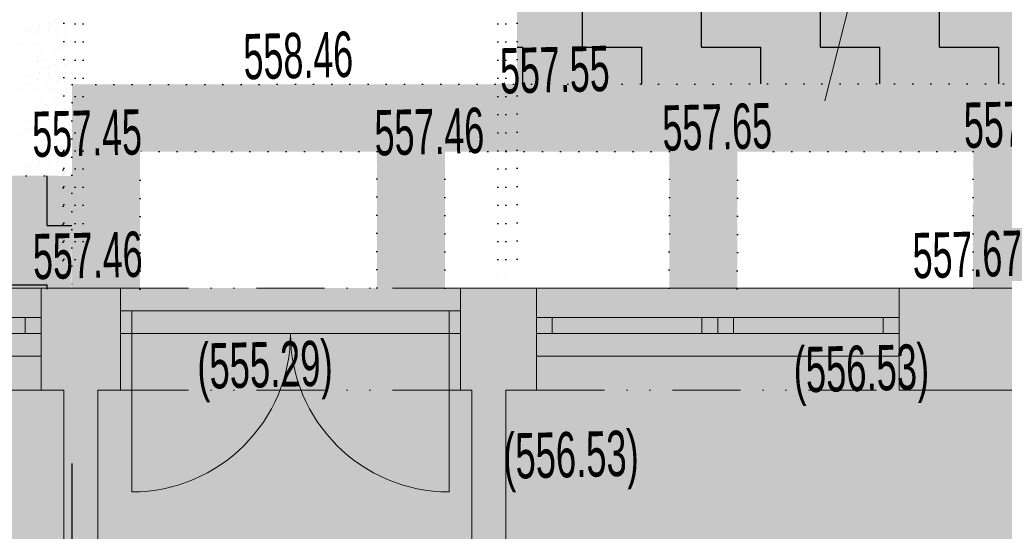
# Model space of a CAD drawing. Header units: millimetres. Extents: x -211955 to 157391, y -241491 to 94238.
# Tile 92 of 138: x 142 to 4486, y -48338 to -46078. Entities that reach past the tile are written whole.
import ezdxf

# ---------------------------------------------------------------- set-up
doc = ezdxf.new("R2010")
doc.units = ezdxf.units.MM
doc.header["$PDMODE"] = 65
doc.linetypes.add('JIS_09_15', pattern=[600, 300, -100, 0, -100, 0, -100])
doc.linetypes.add('Teckovana 0.5x_2', pattern=[80, 0, -80])
for name, color, linetype, lineweight in [('XR$1$PODKLAD_1', 7, 'Continuous', 25), ('XR$2$PŮDORYS 1.NP - STÁVAJÍCÍ_1', 7, 'Continuous', 25), ('XR$3$SITUACE - BOURÁNÍ_1', 7, 'Continuous', 25), ('XR$4$SITUACE - BOURÁNÍ - KOTY_1', 7, 'Continuous', 25)]:
    doc.layers.add(name, color=color, linetype=linetype, lineweight=lineweight)
doc.styles.add('ARIALNARROW', font='ARIALN.TTF')
doc.dimstyles.new('DIMSTYLE_4', dxfattribs={"dimtxt": 250, "dimasz": 300, "dimexe": 0, "dimexo": 0, "dimgap": 125, "dimtad": 2, "dimlfac": 0.001, "dimrnd": 0.05, "dimzin": 4, "dimdsep": 46, "dimtxsty": 'ARIALNARROW', "dimblk1": 'ALL_ML_STRICH', "dimblk2": 'ALL_ML_STRICH', "dimsah": 1, "dimcen": 0, "dimclrd": 6, "dimclre": 6, "dimclrt": 6, "dimadec": 0, "dimazin": 0, "dimtfac": 1, "dimtdec": 0, "dimtix": 1, "dimtmove": 2, "dimatfit": 3, "dimfxl": 0, "dimtzin": 0, "dimlwd": 0, "dimlwe": 18, "dimarcsym": 0})
pattern_1 = [(0, (525, 525), (262.5, 262.5), [262.5, -262.5]), (90, (525, 525), (-262.5, 262.5), [262.5, -262.5])]

# ---------------------------------------------------------------- blocks, each defined once
blk = doc.blocks.new('VZOR_0')
at = {"layer": 'XR$3$SITUACE - BOURÁNÍ_1', "color": 204, "linetype": 'Continuous', "lineweight": 13}
for p, q in [((175.4, -46084.6), (175.4, -46084.6)), ((243.4, -46087.8), (243.4, -46087.8)), ((269.8, -46090), (269.8, -46090)), ((300, -46080), (300, -46080)), ((142.8, -46111.8), (142.8, -46111.8)), ((187, -46129.6), (187, -46129.6)), ((228.8, -46110.4), (228.8, -46110.4)), ((268.8, -46119.8), (268.8, -46119.8)), ((307, -46107), (307, -46107)), ((342.8, -46111.8), (342.8, -46111.8)), ((172, -46158.6), (172, -46158.6)), ((220, -46140), (220, -46140)), ((260, -46160), (260, -46160)), ((305.4, -46148.4), (305.4, -46148.4)), ((339.8, -46151.8), (339.8, -46151.8)), ((148.8, -46184.8), (148.8, -46184.8)), ((176.2, -46217.2), (176.2, -46217.2)), ((221.8, -46186), (221.8, -46186)), ((239.6, -46215.6), (239.6, -46215.6)), ((290.2, -46180.8), (290.2, -46180.8)), ((328, -46208.4), (328, -46208.4)), ((348.8, -46184.8), (348.8, -46184.8)), ((220, -46240), (220, -46240)), ((256.8, -46252.4), (256.8, -46252.4)), ((297.4, -46225.8), (297.4, -46225.8)), ((306.8, -46253), (306.8, -46253)), ((340, -46240), (340, -46240)), ((175.4, -46284.6), (175.4, -46284.6)), ((220.6, -46268), (220.6, -46268)), ((243.4, -46287.8), (243.4, -46287.8)), ((269.8, -46290), (269.8, -46290)), ((300, -46280), (300, -46280)), ((307, -46307), (307, -46307)), ((341.8, -46276.4), (341.8, -46276.4)), ((142.8, -46311.8), (142.8, -46311.8)), ((187, -46329.6), (187, -46329.6)), ((220, -46340), (220, -46340)), ((228.8, -46310.4), (228.8, -46310.4)), ((268.8, -46319.8), (268.8, -46319.8)), ((305.4, -46348.4), (305.4, -46348.4)), ((342.8, -46311.8), (342.8, -46311.8)), ((148.8, -46384.8), (148.8, -46384.8)), ((172, -46358.6), (172, -46358.6)), ((221.8, -46386), (221.8, -46386)), ((260, -46360), (260, -46360)), ((290.2, -46380.8), (290.2, -46380.8)), ((339.8, -46351.8), (339.8, -46351.8)), ((348.8, -46384.8), (348.8, -46384.8)), ((176.2, -46417.2), (176.2, -46417.2)), ((239.6, -46415.6), (239.6, -46415.6)), ((297.4, -46425.8), (297.4, -46425.8)), ((328, -46408.4), (328, -46408.4)), ((220, -46440), (220, -46440)), ((220.6, -46468), (220.6, -46468)), ((256.8, -46452.4), (256.8, -46452.4)), ((300, -46480), (300, -46480)), ((306.8, -46453), (306.8, -46453)), ((340, -46440), (340, -46440)), ((341.8, -46476.4), (341.8, -46476.4)), ((142.8, -46511.8), (142.8, -46511.8)), ((175.4, -46484.6), (175.4, -46484.6)), ((228.8, -46510.4), (228.8, -46510.4)), ((243.4, -46487.8), (243.4, -46487.8)), ((268.8, -46519.8), (268.8, -46519.8)), ((269.8, -46490), (269.8, -46490)), ((307, -46507), (307, -46507)), ((342.8, -46511.8), (342.8, -46511.8)), ((172, -46558.6), (172, -46558.6)), ((187, -46529.6), (187, -46529.6)), ((220, -46540), (220, -46540)), ((260, -46560), (260, -46560)), ((305.4, -46548.4), (305.4, -46548.4)), ((339.8, -46551.8), (339.8, -46551.8)), ((148.8, -46584.8), (148.8, -46584.8)), ((221.8, -46586), (221.8, -46586)), ((290.2, -46580.8), (290.2, -46580.8)), ((328, -46608.4), (328, -46608.4)), ((348.8, -46584.8), (348.8, -46584.8)), ((176.2, -46617.2), (176.2, -46617.2)), ((220, -46640), (220, -46640)), ((239.6, -46615.6), (239.6, -46615.6)), ((256.8, -46652.4), (256.8, -46652.4)), ((297.4, -46625.8), (297.4, -46625.8)), ((306.8, -46653), (306.8, -46653)), ((340, -46640), (340, -46640)), ((175.4, -46684.6), (175.4, -46684.6)), ((220.6, -46668), (220.6, -46668)), ((243.4, -46687.8), (243.4, -46687.8)), ((269.8, -46690), (269.8, -46690)), ((300, -46680), (300, -46680)), ((341.8, -46676.4), (341.8, -46676.4)), ((142.8, -46711.8), (142.8, -46711.8)), ((187, -46729.6), (187, -46729.6)), ((220, -46740), (220, -46740)), ((228.8, -46710.4), (228.8, -46710.4)), ((268.8, -46719.8), (268.8, -46719.8)), ((307, -46707), (307, -46707)), ((342.8, -46711.8), (342.8, -46711.8)), ((172, -46758.6), (172, -46758.6)), ((260, -46760), (260, -46760)), ((305.4, -46748.4), (305.4, -46748.4)), ((339.8, -46751.8), (339.8, -46751.8)), ((372, -46758.6), (372, -46758.6))]:
    blk.add_line(p, q, dxfattribs=at)
blk = doc.blocks.new('ALL_ML_STRICH')
at = {"color": 0, "linetype": 'ByBlock', "lineweight": -2}
for p, q in [((0, -0.5), (0, 0.5)), ((-0.3, -0.3), (0.3, 0.3)), ((-1, 0), (0.5, 0))]:
    blk.add_line(p, q, dxfattribs=at)
blk = doc.blocks.new('*D30')
at = {"layer": 'DEFPOINTS', "color": 6, "linetype": 'Continuous', "lineweight": 18}
for p in [(337, -44273.9), (-599.3, -47268.2), (373, -47268.2)]:
    blk.add_point(p, dxfattribs=at)
at = {"layer": 'XR$4$SITUACE - BOURÁNÍ - KOTY_1', "color": 6, "linetype": 'Continuous', "lineweight": -2}
for p, q in [((-187.6, -44273.9), (-599.3, -44273.9)), ((-599.3, -47268.2), (-599.3, -44273.9)), ((-599.3, -47268.2), (-599.3, -47268.2))]:
    blk.add_line(p, q, dxfattribs=at)
at = {"layer": 'XR$4$SITUACE - BOURÁNÍ - KOTY_1', "color": 6, "linetype": 'Continuous', "lineweight": 18, "xscale": 300, "yscale": 300, "zscale": 300}
for p, rotation in [((-599.3, -44273.9), 90), ((-599.3, -47268.2), 270)]:
    blk.add_blockref('ALL_ML_STRICH', p, dxfattribs=dict(at, rotation=rotation))
at = {"layer": 'XR$4$SITUACE - BOURÁNÍ - KOTY_1', "color": 6, "linetype": 'Continuous', "lineweight": 18, "insert": (-824.3, -45727), "char_height": 250, "width": 811.429, "attachment_point": 5, "rotation": 90, "style": 'ARIALNARROW'}
blk.add_mtext('\\W0.81;\\A1;{3.00}', dxfattribs=at)
blk = doc.blocks.new('*D73')
at = {"layer": 'DEFPOINTS', "color": 6, "linetype": 'Continuous', "lineweight": 18}
for p in [(-11463, -47263.9), (372, -47267.8), (-11463, -48791.9)]:
    blk.add_point(p, dxfattribs=at)
at = {"layer": 'XR$4$SITUACE - BOURÁNÍ - KOTY_1', "color": 6, "linetype": 'Continuous', "lineweight": -2}
for p, q in [((372, -48039.1), (372, -48791.9)), ((-11463, -48179.2), (-11463, -48791.9)), ((-11463, -48791.9), (372, -48791.9))]:
    blk.add_line(p, q, dxfattribs=at)
at = {"layer": 'XR$4$SITUACE - BOURÁNÍ - KOTY_1', "color": 6, "linetype": 'Continuous', "lineweight": 18, "xscale": 300, "yscale": 300, "zscale": 300, "rotation": 180}
blk.add_blockref('ALL_ML_STRICH', (-11463, -48791.9), dxfattribs=at)
at = {"layer": 'XR$4$SITUACE - BOURÁNÍ - KOTY_1', "color": 6, "linetype": 'Continuous', "lineweight": 18, "xscale": 300, "yscale": 300, "zscale": 300}
blk.add_blockref('ALL_ML_STRICH', (372, -48791.9), dxfattribs=at)
at = {"layer": 'XR$4$SITUACE - BOURÁNÍ - KOTY_1', "color": 6, "linetype": 'Continuous', "lineweight": 18, "insert": (-5510.5, -48566.9), "char_height": 250, "width": 1014.286, "attachment_point": 5, "style": 'ARIALNARROW'}
blk.add_mtext('\\W0.81;\\A1;{11.85}', dxfattribs=at)
blk = doc.blocks.new('*D74')
at = {"layer": 'DEFPOINTS', "color": 6, "linetype": 'Continuous', "lineweight": 18}
for p in [(372, -47267.8), (6003.6, -47264.1), (372, -48791.9)]:
    blk.add_point(p, dxfattribs=at)
at = {"layer": 'XR$4$SITUACE - BOURÁNÍ - KOTY_1', "color": 6, "linetype": 'Continuous', "lineweight": -2}
for p, q in [((372, -48039.1), (372, -48791.9)), ((6003.6, -48066.7), (6003.6, -48791.9)), ((372, -48791.9), (6003.6, -48791.9))]:
    blk.add_line(p, q, dxfattribs=at)
at = {"layer": 'XR$4$SITUACE - BOURÁNÍ - KOTY_1', "color": 6, "linetype": 'Continuous', "lineweight": 18, "xscale": 300, "yscale": 300, "zscale": 300, "rotation": 180}
blk.add_blockref('ALL_ML_STRICH', (372, -48791.9), dxfattribs=at)
at = {"layer": 'XR$4$SITUACE - BOURÁNÍ - KOTY_1', "color": 6, "linetype": 'Continuous', "lineweight": 18, "xscale": 300, "yscale": 300, "zscale": 300}
blk.add_blockref('ALL_ML_STRICH', (6003.6, -48791.9), dxfattribs=at)
at = {"layer": 'XR$4$SITUACE - BOURÁNÍ - KOTY_1', "color": 6, "linetype": 'Continuous', "lineweight": 18, "insert": (3231.8, -48566.9), "char_height": 250, "width": 811.429, "attachment_point": 5, "style": 'ARIALNARROW'}
blk.add_mtext('\\W0.81;\\A1;{5.65}', dxfattribs=at)

msp = doc.modelspace()

# ---------------------------------------------------------------- hatches: boundary and pattern name
at = {"layer": 'XR$2$PŮDORYS 1.NP - STÁVAJÍCÍ_1', "linetype": 'Continuous', "lineweight": 25}
msp.add_hatch(color=9, dxfattribs=at).paths.add_polyline_path([(-17892.983, -57703.892), (-1182.983, -57703.892), (-1182.983, -59773.892), (6922.017, -59773.892), (6922.017, -57703.892), (23652.017, -57703.892), (23652.017, -45578.892), (17222.017, -45578.892), (17222.017, -47263.892), (-11462.983, -47263.892), (-11462.983, -45578.892), (-17892.983, -45578.892)])
at = {"layer": 'XR$3$SITUACE - BOURÁNÍ_1', "linetype": 'Continuous', "lineweight": 25}
for points in [[(17269.793, -45078.892), (17287.921, -44268.626), (6723.133, -44268.692), (2404.54, -44310.658), (2337.017, -44311.482), (2337.017, -46363.086), (6004.803, -46360.412), (6004.149, -46763.892), (6003.608, -47264.086), (17222.017, -47263.892), (17222.017, -45578.892), (17288.119, -45578.892), (17288.044, -45078.892)], [(-11382.983, -58203.892), (-11382.983, -57703.892), (-17892.983, -57703.892), (-17892.983, -45578.892), (-11462.983, -45578.892), (-11462.983, -47263.892), (371.998, -47267.804), (372.646, -46767.998), (-10962.983, -46763.892), (-10962.983, -45078.892), (-18392.983, -45078.892), (-18392.983, -58203.892)]]:
    msp.add_hatch(color=254, dxfattribs=at).paths.add_polyline_path(points, flags=0)
h = msp.add_hatch(dxfattribs=at)
h.set_pattern_fill('VZOR', scale=262.5, style=0, pattern_type=2)
h.set_pattern_definition(pattern_1)
h.paths.add_polyline_path([(17269.793, -45078.892), (17287.921, -44268.626), (6723.133, -44268.692), (2404.54, -44310.658), (2337.017, -44311.482), (2337.017, -46363.086), (6004.803, -46360.412), (6004.149, -46763.892), (6003.608, -47264.086), (17222.017, -47263.892), (17222.017, -45578.892), (17288.119, -45578.892), (17288.044, -45078.892)], flags=0)
h = msp.add_hatch(dxfattribs=at)
h.set_pattern_fill('VZOR', scale=262.5, style=0, pattern_type=2)
h.set_pattern_definition(pattern_1)
h.paths.add_polyline_path([(-11382.983, -58203.892), (-11382.983, -57703.892), (-17892.983, -57703.892), (-17892.983, -45578.892), (-11462.983, -45578.892), (-11462.983, -47263.892), (371.998, -47267.804), (372.646, -46767.998), (-10962.983, -46763.892), (-10962.983, -45078.892), (-18392.983, -45078.892), (-18392.983, -58203.892)], flags=0)
at = {"layer": 'XR$3$SITUACE - BOURÁNÍ_1', "linetype": 'Teckovana 0.5x_2', "lineweight": 25}
h = msp.add_hatch(color=2, dxfattribs=at)
h.paths.add_polyline_path([(672.974, -46661.006), (1718.788, -46661.006), (1718.788, -47264.086), (6003.608, -47264.086), (6003.827, -46360.412), (373.192, -46364.518), (372.974, -47268.193), (672.974, -47264.086)])
h.paths.add_polyline_path([(3008.939, -47263.892), (2017.938, -47263.892), (2017.938, -46661.006), (3008.939, -46661.006)], flags=16)
h.paths.add_polyline_path([(4349.192, -46661.006), (4348.41, -47263.892), (3308.269, -47263.892), (3309.051, -46661.006)], flags=16)
h.paths.add_polyline_path([(4649.192, -46661.006), (5704.39, -46661.006), (5703.608, -47263.892), (4648.41, -47263.892)], flags=16)

# ---------------------------------------------------------------- linework, layer by layer
at = {"layer": 'XR$2$PŮDORYS 1.NP - STÁVAJÍCÍ_1', "color": 7, "linetype": 'Continuous', "lineweight": 13}
msp.add_line((3694.606, -46437.171), (4519.488, -43178.198), dxfattribs=at)
at = {"layer": 'XR$2$PŮDORYS 1.NP - STÁVAJÍCÍ_1', "color": 7, "linetype": 'Teckovana 0.5x_2', "lineweight": 25}
for p, q in [((387.017, -43773.892), (387.017, -47263.892)), ((422.017, -43773.892), (422.017, -47263.892)), ((2252.017, -43773.892), (2252.017, -47263.892)), ((2287.017, -43773.892), (2287.017, -47263.892)), ((337.017, -46013.892), (337.017, -47263.892)), ((2337.017, -46013.892), (2337.017, -47263.892)), ((373.192, -46364.518), (371.998, -47267.804)), ((6004.803, -46360.412), (373.192, -46364.518)), ((333.636, -46661.006), (332.854, -47263.892)), ((387.017, -46661.006), (333.636, -46661.006)), ((672.974, -47268.193), (673.756, -46665.307)), ((1718.788, -46661.006), (673.756, -46661.006)), ((1718.006, -47261.937), (1718.788, -46659.051)), ((2017.938, -47263.892), (2018.72, -46661.006)), ((3008.939, -46661.006), (2018.72, -46661.006)), ((3008.157, -47263.892), (3008.939, -46661.006)), ((3308.265, -47267.071), (3309.047, -46664.185)), ((4349.192, -46661.006), (3309.047, -46661.006)), ((4348.41, -47263.892), (4349.192, -46661.006)), ((-10962.983, -46763.892), (372.646, -46767.998)), ((333.503, -46763.892), (337.017, -46763.892))]:
    msp.add_line(p, q, dxfattribs=at)
at = {"layer": 'XR$2$PŮDORYS 1.NP - STÁVAJÍCÍ_1', "color": 251, "linetype": 'Continuous', "lineweight": 13}
for p, q in [((237.017, -47263.892), (-2162.983, -47263.892)), ((237.017, -47263.892), (587.017, -47263.892)), ((237.017, -47263.892), (237.017, -47713.892)), ((587.017, -47713.892), (587.017, -47263.892)), ((2087.017, -47713.892), (2087.017, -47263.892)), ((2087.017, -47263.892), (2422.017, -47263.892)), ((2422.017, -47263.892), (2422.017, -47713.892)), ((2422.017, -47263.892), (4022.017, -47263.892)), ((4022.017, -47263.892), (4022.017, -47713.892)), ((5522.017, -47263.892), (4022.017, -47263.892)), ((587.017, -47363.892), (2087.017, -47363.892)), ((637.017, -47463.892), (637.017, -47363.892)), ((2037.017, -47463.892), (2037.017, -47363.892)), ((237.017, -47393.892), (-2162.983, -47393.892)), ((167.017, -47463.892), (167.017, -47393.892)), ((2422.017, -47393.892), (4022.017, -47393.892)), ((2492.017, -47463.892), (2492.017, -47393.892)), ((3152.017, -47463.892), (3152.017, -47393.892)), ((3222.017, -47463.892), (3222.017, -47393.892)), ((3292.017, -47463.892), (3292.017, -47393.892)), ((3952.017, -47463.892), (3952.017, -47393.892)), ((237.017, -47463.892), (-2162.983, -47463.892)), ((587.017, -47463.892), (2087.017, -47463.892)), ((637.017, -47463.892), (637.017, -48163.892)), ((2037.017, -47463.892), (2037.017, -48163.892)), ((2422.017, -47463.892), (4022.017, -47463.892)), ((237.017, -47563.892), (-2162.983, -47563.892)), ((2422.017, -47563.892), (4022.017, -47563.892)), ((237.017, -47713.892), (337.017, -47713.892)), ((337.017, -47713.892), (337.017, -50373.892)), ((487.017, -47713.892), (487.017, -49993.892)), ((587.017, -47713.892), (487.017, -47713.892)), ((2137.017, -47713.892), (2087.017, -47713.892)), ((2137.017, -47713.892), (2137.017, -49993.892)), ((2287.017, -47713.892), (2287.017, -49993.892)), ((2422.017, -47713.892), (2287.017, -47713.892)), ((5272.017, -47713.892), (4022.017, -47713.892))]:
    msp.add_line(p, q, dxfattribs=at)
at = {"layer": 'XR$2$PŮDORYS 1.NP - STÁVAJÍCÍ_1', "color": 251, "linetype": 'JIS_09_15', "lineweight": 13}
for p, q in [((587.017, -47263.892), (2087.017, -47263.892)), ((237.017, -47713.892), (-2162.983, -47713.892)), ((587.017, -47713.892), (2087.017, -47713.892)), ((2422.017, -47713.892), (4022.017, -47713.892))]:
    msp.add_line(p, q, dxfattribs=at)
at = {"layer": 'XR$2$PŮDORYS 1.NP - STÁVAJÍCÍ_1', "color": 251, "linetype": 'Continuous', "lineweight": 13}
for centre, start, end in [((637.017, -47463.892), 270, 0), ((2037.017, -47463.892), 180, 270)]:
    msp.add_arc(centre, 700, start, end, dxfattribs=at)

# ---------------------------------------------------------------- block references
at = {"layer": 'XR$3$SITUACE - BOURÁNÍ_1', "color": 204, "linetype": 'Continuous', "lineweight": 13}
msp.add_blockref('VZOR_0', (0, 0), dxfattribs=at)

# ---------------------------------------------------------------- texts
at = {"layer": 'XR$1$PODKLAD_1', "color": 12, "linetype": 'Continuous', "lineweight": 18, "char_height": 200, "attachment_point": 5, "rotation": 1.393783, "style": 'ARIALNARROW'}
for s, insert, width in [('\\W0.69;558.46', (1371.107, -46237.698), 554.70854), ('\\W0.69;557.55', (2502.962, -46300.186), 554.70854), ('\\W0.69;557.64', (4549.412, -46540.48), 554.70854), ('\\W0.69;557.45', (439.169, -46580.468), 554.70854), ('\\W0.69;557.46', (1949.452, -46573.73), 554.70854), ('\\W0.69;557.65', (3219.319, -46552.836), 554.70854), ('\\W0.69;557.46', (442.306, -47120.551), 554.70854), ('\\W0.69;557.67', (4323.348, -47116.149), 554.70854), ('\\W0.70;(555.29)', (1224.97, -47631.665), 668.97474), ('\\W0.70;(556.53)', (3856.138, -47647.67), 668.97474), ('\\W0.70;(556.53)', (2575.033, -48028.944), 668.97474)]:
    msp.add_mtext(s, dxfattribs=dict(at, insert=insert, width=width))

# ---------------------------------------------------------------- dimensions: what is measured, and where the dimension line sits
at = {"layer": 'XR$4$SITUACE - BOURÁNÍ - KOTY_1', "color": 6, "linetype": 'Continuous', "lineweight": 18}
dim = msp.add_linear_dim(base=(-599.319, -44273.892), p1=(-599.319, -47268.193), p2=(-187.631, -44273.892), angle=90, dimstyle='DIMSTYLE_4', override={"dimpost": '<>', "dimclrd": 6, "dimclre": 6, "dimclrt": 6, "dimlwd": 0, "dimlwe": 18}, dxfattribs=at)
dim.commit()
dim.dimension.update_dxf_attribs({"geometry": '*D30', "text_midpoint": (-824.319, -45727.042), "dimtype": 160})
for base, p1, p2, picture, middle in [((371.998, -48791.892), (-11462.983, -48179.202), (371.998, -48039.076), '*D73', (-5510.492, -48566.892)), ((6003.608, -48791.892), (371.998, -48039.076), (6003.608, -48066.727), '*D74', (3231.803, -48566.892))]:
    dim = msp.add_linear_dim(base=base, p1=p1, p2=p2, dimstyle='DIMSTYLE_4', override={"dimpost": '<>', "dimclrd": 6, "dimclre": 6, "dimclrt": 6, "dimlwd": 0, "dimlwe": 18}, dxfattribs=at)
    dim.commit()
    dim.dimension.update_dxf_attribs({"geometry": picture, "text_midpoint": middle, "dimtype": 160})

doc.saveas('drawing.dxf')
